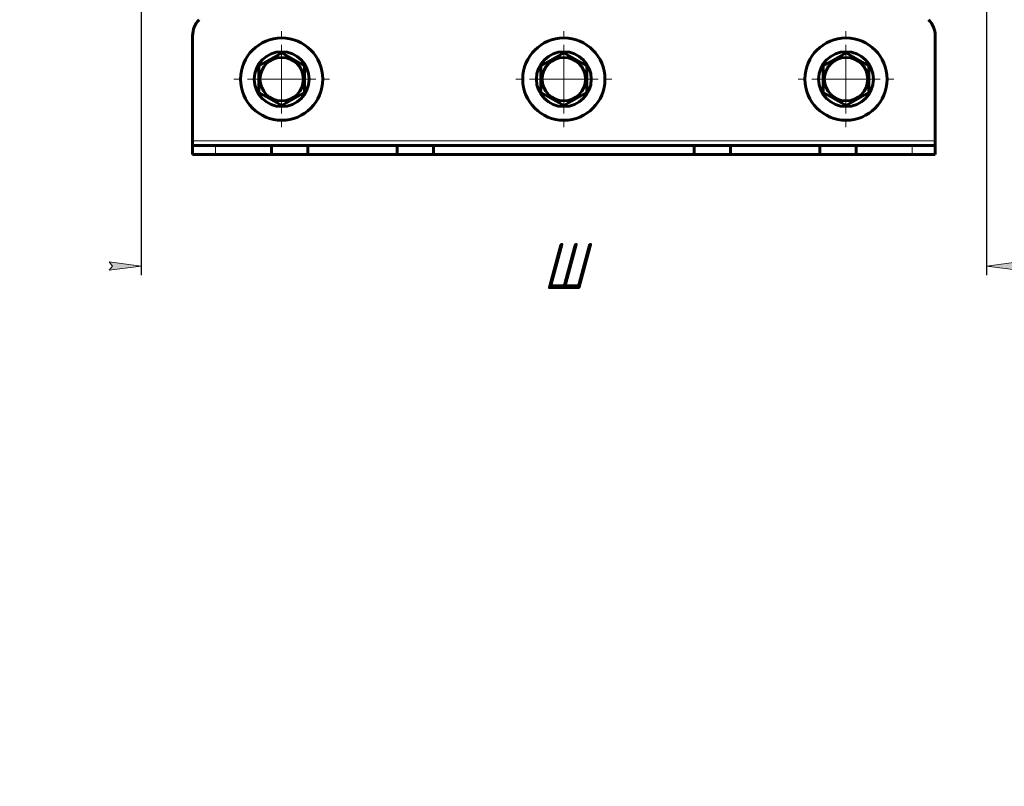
# Model space of a CAD drawing. Header units: millimetres. Extents: x 0 to 420, y 0 to 594.
# Tile 1 of 6: x 0 to 215, y 0 to 168. Entities that reach past the tile are written whole.
import ezdxf

# ---------------------------------------------------------------- set-up
doc = ezdxf.new("R2010")
doc.units = ezdxf.units.MM
for name, pattern in [('K5LT_AXLED', [12, 7.5, -1.5, 1.5, -1.5]), ('K5LT_BASIC', [0]), ('K5LT_THIN', [0])]:
    doc.linetypes.add(name, pattern=pattern)
doc.layers.add('Системный слой', color=7, linetype='Continuous')
doc.styles.add('KDIMTEXTSTYLE', font='GOST_AU.SHX', dxfattribs={"width": 0.96, "oblique": 15, "height": 5})
doc.dimstyles.new('KDIMSTYLE (1.00)', dxfattribs={"dimtxt": 5, "dimasz": 1, "dimexe": 2, "dimexo": 0, "dimgap": 1, "dimtad": 1, "dimtxsty": 'KDIMTEXTSTYLE', "dimsah": 1, "dimcen": 0, "dimdle": 1, "dimadec": 0, "dimazin": 0, "dimtfac": 0.667, "dimtmove": 0, "dimatfit": 3, "dimfxl": 1, "dimtvp": 1, "dimtolj": 1, "dimtzin": 0, "dimarcsym": 0})

# ---------------------------------------------------------------- blocks, each defined once
blk = doc.blocks.new('KDIMARROW_01')
at = {"layer": 'Системный слой'}
blk.add_hatch(color=0, dxfattribs=at).paths.add_polyline_path([(0, 0), (-7, 0.92), (-6.3, 0), (-7, -0.92)])
at = {"layer": 'Системный слой', "color": 0, "linetype": 'K5LT_THIN', "lineweight": 18}
for p, q in [((-6.3, 0), (-7, 0.92)), ((-7, 0.92), (0, 0)), ((0, 0), (-7, -0.92)), ((-7, -0.92), (-6.3, 0)), ((0, 0), (-1, 0))]:
    blk.add_line(p, q, dxfattribs=at)
blk = doc.blocks.new('U40')
at = {"layer": 'Системный слой', "color": 30, "linetype": 'K5LT_AXLED', "lineweight": 18, "true_color": 0xff8000}
for q in [(57.33, 165.67), (46.33, 154.67), (68.33, 154.67), (57.33, 143.67)]:
    blk.add_line((57.33, 154.67), q, dxfattribs=at)
blk = doc.blocks.new('U42')
at = {"layer": 'Системный слой', "color": 30, "linetype": 'K5LT_AXLED', "lineweight": 18, "true_color": 0xff8000}
for q in [(119.08, 165.67), (108.08, 154.67), (130.08, 154.67), (119.08, 143.67)]:
    blk.add_line((119.08, 154.67), q, dxfattribs=at)
blk = doc.blocks.new('U44')
at = {"layer": 'Системный слой', "color": 30, "linetype": 'K5LT_AXLED', "lineweight": 18, "true_color": 0xff8000}
for q in [(180.83, 165.67), (169.83, 154.67), (191.83, 154.67), (180.83, 143.67)]:
    blk.add_line((180.83, 154.67), q, dxfattribs=at)

msp = doc.modelspace()

# ---------------------------------------------------------------- linework, layer by layer
at = {"layer": 'Системный слой', "color": 150, "linetype": 'K5LT_BASIC', "lineweight": 60, "true_color": 0x0080ff}
for p, q in [((37.834, 164.166), (37.834, 141.166)), ((200.334, 141.166), (200.334, 164.166)), ((52.334, 157.553), (57.334, 160.44)), ((57.334, 160.44), (62.334, 157.553)), ((114.084, 157.553), (119.084, 160.44)), ((119.084, 160.44), (124.084, 157.553)), ((175.834, 157.553), (180.834, 160.44)), ((180.834, 160.44), (185.834, 157.553)), ((52.334, 151.779), (52.334, 157.553)), ((62.334, 157.553), (62.334, 151.779)), ((114.084, 151.779), (114.084, 157.553)), ((124.084, 157.553), (124.084, 151.779)), ((175.834, 151.779), (175.834, 157.553)), ((185.834, 157.553), (185.834, 151.779)), ((57.334, 148.893), (52.334, 151.779)), ((62.334, 151.779), (57.334, 148.893)), ((119.084, 148.893), (114.084, 151.779)), ((124.084, 151.779), (119.084, 148.893)), ((180.834, 148.893), (175.834, 151.779)), ((185.834, 151.779), (180.834, 148.893)), ((37.834, 141.166), (37.834, 140.166)), ((37.834, 140.166), (42.834, 140.166)), ((37.834, 138.166), (37.834, 140.166)), ((42.834, 140.166), (55.084, 140.166)), ((55.084, 138.166), (55.084, 140.166)), ((55.084, 140.166), (63.084, 140.166)), ((63.084, 140.166), (82.584, 140.166)), ((63.084, 138.166), (63.084, 140.166)), ((82.584, 140.166), (90.584, 140.166)), ((82.584, 138.166), (82.584, 140.166)), ((90.584, 138.166), (90.584, 140.166)), ((90.584, 140.166), (147.584, 140.166)), ((147.584, 140.166), (155.584, 140.166)), ((147.584, 138.166), (147.584, 140.166)), ((155.584, 140.166), (175.084, 140.166)), ((155.584, 138.166), (155.584, 140.166)), ((175.084, 140.166), (183.084, 140.166)), ((175.084, 138.166), (175.084, 140.166)), ((183.084, 140.166), (195.334, 140.166)), ((183.084, 138.166), (183.084, 140.166)), ((195.334, 140.166), (200.334, 140.166)), ((200.334, 140.166), (200.334, 141.166)), ((200.334, 138.166), (200.334, 140.166)), ((37.834, 138.166), (42.834, 138.166)), ((42.834, 138.166), (55.084, 138.166)), ((55.084, 138.166), (63.084, 138.166)), ((63.084, 138.166), (82.584, 138.166)), ((82.584, 138.166), (90.584, 138.166)), ((90.584, 138.166), (147.584, 138.166)), ((147.584, 138.166), (155.584, 138.166)), ((155.584, 138.166), (175.084, 138.166)), ((175.084, 138.166), (183.084, 138.166)), ((183.084, 138.166), (195.334, 138.166)), ((195.334, 138.166), (200.334, 138.166))]:
    msp.add_line(p, q, dxfattribs=at)
at = {"layer": 'Системный слой', "color": 7, "linetype": 'K5LT_THIN', "lineweight": 18}
for p, q in [((200.334, 141.166), (37.834, 141.166)), ((42.834, 138.166), (42.834, 140.166)), ((195.334, 138.166), (195.334, 140.166))]:
    msp.add_line(p, q, dxfattribs=at)
at = {"layer": 'Системный слой', "color": 150, "linetype": 'K5LT_BASIC', "lineweight": 60, "true_color": 0x0080ff}
for centre, radius in [((57.334, 154.666), 9), ((119.084, 154.666), 9), ((180.834, 154.666), 9), ((57.334, 154.666), 6), ((119.084, 154.666), 6), ((180.834, 154.666), 6), ((57.334, 154.666), 4.75), ((119.084, 154.666), 4.75), ((180.834, 154.666), 4.75)]:
    msp.add_circle(centre, radius, dxfattribs=at)
for centre, start, end in [((42.834, 164.166), 135.573, 180), ((195.334, 164.166), 0, 44.427)]:
    msp.add_arc(centre, 5, start, end, dxfattribs=at)

# ---------------------------------------------------------------- block references
at = {"layer": 'Системный слой'}
for name in ['U40', 'U42', 'U44']:
    msp.add_blockref(name, (0, 0), dxfattribs=at)

# ---------------------------------------------------------------- dimensions: what is measured, and where the dimension line sits
at = {"layer": 'Системный слой', "color": 7}
msp.add_linear_dim(base=(26.584, 113.774), p1=(211.584, 170.166), p2=(26.584, 170.166), location=(119.084, 113.774), text='\\H10.0;\\W0.965;\\Q15;\\H10.0;\\W0.965;\\Q15;\\Q15;Ш', dimstyle='KDIMSTYLE (1.00)', override={"dimexo": 0, "dimblk1": 'KDIMARROW_01', "dimblk2": 'KDIMARROW_01', "dimse1": 0, "dimse2": 0, "dimclrt": 7, "dimtolj": 1}, dxfattribs=at).render()

doc.saveas('drawing.dxf')
